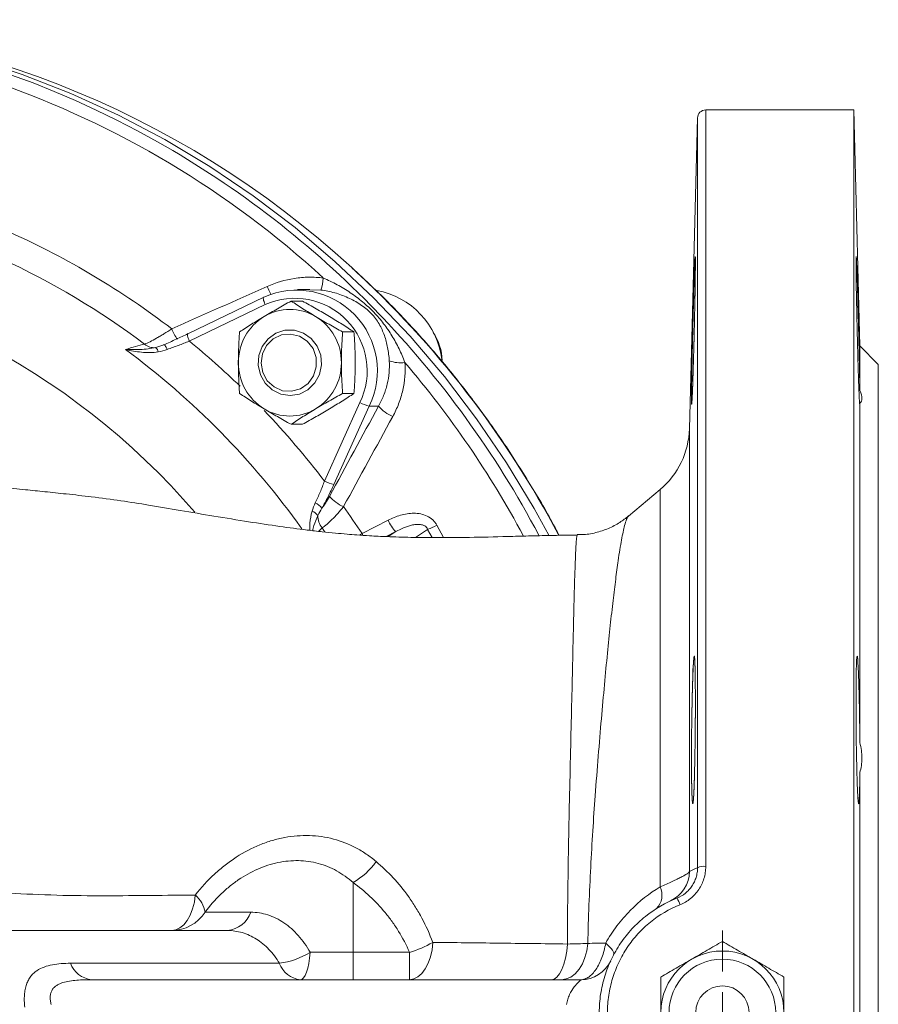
# Model space of a CAD drawing. Header units: millimetres. Extents: x -2 to 362, y 64 to 306.
# Tile 15 of 15: x 258 to 362, y 186 to 306. Entities that reach past the tile are written whole.
import ezdxf

# ---------------------------------------------------------------- set-up
doc = ezdxf.new("R2010")
doc.units = ezdxf.units.MM

# ---------------------------------------------------------------- blocks, each defined once
blk = doc.blocks.new('SW_CENTERMARKSYMBOL_0')
at = {"color": 0, "linetype": 'Continuous', "lineweight": 0}
for p, q in [((0, 5), (0, 10)), ((0, 0), (0, 2.5)), ((-5, 0), (-10, 0)), ((0, 0), (-2.5, 0)), ((0, 0), (0, -2.5)), ((0, 0), (2.5, 0)), ((5, 0), (10, 0)), ((0, -5), (0, -10))]:
    blk.add_line(p, q, dxfattribs=at)

msp = doc.modelspace()

# ---------------------------------------------------------------- linework, layer by layer
at = {"color": 7, "linetype": 'Continuous', "lineweight": 15}
for p, q in [((359.45, 294.93), (341.42, 294.93)), ((360.2, 266.18), (359.45, 294.93)), ((359.45, 74.93), (359.45, 294.93)), ((340.42, 293.96), (339.43, 256.07)), ((293.18, 273.07), (291.66, 273.06)), ((294.53, 272.98), (293.18, 273.01)), ((287.56, 272.12), (278.32, 267.66)), ((287.74, 271.22), (278.5, 266.76)), ((287.56, 272.12), (287.59, 272.13)), ((292.28, 271.64), (290.9, 271.64)), ((298.56, 267.88), (297.18, 267.88)), ((362.45, 263.93), (360.2, 266.18)), ((360.2, 260.74), (360.2, 266.18)), ((362.45, 105.93), (362.45, 263.93)), ((294.97, 249.7), (299.28, 259.27)), ((298.56, 260.38), (297.18, 260.38)), ((360.2, 217.85), (360.2, 259.21)), ((300.42, 258.84), (296.11, 249.28)), ((300.42, 258.84), (301.56, 258.84)), ((292.28, 256.62), (290.9, 256.62)), ((335.86, 248.67), (332.01, 245.44)), ((299.54, 243.3), (302.71, 244.94)), ((325.75, 243.06), (325.76, 243.11)), ((360.2, 155.69), (360.2, 214.18)), ((298.45, 200.77), (298.45, 192.27)), ((280.42, 197.16), (285.98, 197.16)), ((283.15, 194.93), (220.61, 194.93)), ((293.23, 192.27), (298.45, 192.27)), ((298.45, 192.27), (298.45, 188.93)), ((298.45, 192.27), (305.32, 192.27)), ((305.32, 192.27), (305.32, 188.93)), ((264.01, 190.93), (289.47, 190.93)), ((266.58, 188.93), (326.21, 188.93))]:
    msp.add_line(p, q, dxfattribs=at)
at = {"color": 8, "linetype": 'Continuous', "lineweight": 15}
for p, q in [((341.42, 294.93), (341.42, 202.73)), ((340.42, 202.57), (340.42, 293.96)), ((339.43, 256.07), (339.43, 202.13)), ((335.86, 200.25), (335.86, 248.67)), ((307.54, 243.82), (306.05, 242.84)), ((308.1, 242.82), (307.54, 243.82)), ((308.66, 244.32), (309.48, 242.81)), ((299.22, 243.12), (299.54, 243.3)), ((299.66, 243.09), (299.54, 243.3)), ((303.66, 243.54), (302.49, 242.94)), ((302.73, 242.93), (303.66, 243.54))]:
    msp.add_line(p, q, dxfattribs=at)
at = {"color": 7, "linetype": 'Continuous', "lineweight": 15, "flags": 128}
for points in [[(322.3, 243.11), (320.51, 246.38), (317.14, 251.93), (313.5, 257.29), (309.58, 262.43), (305.39, 267.35), (300.96, 272.02), (296.28, 276.44), (291.39, 280.6), (286.28, 284.47), (280.98, 288.05), (275.5, 291.32), (269.85, 294.29), (264.06, 296.93), (258.14, 299.25), (252.1, 301.23), (245.97, 302.87), (239.77, 304.16), (233.5, 305.1), (227.2, 305.69), (220.87, 305.93), (214.55, 305.81), (208.23, 305.34), (204.59, 304.9)], [(287.75, 261.62), (287.16, 262.64), (286.9, 263.81), (286.98, 265), (287.39, 266.11), (288.11, 267.04), (289.05, 267.72), (290.15, 268.08), (291.3, 268.09), (292.41, 267.74), (293.36, 267.08), (294.09, 266.15), (294.51, 265.04), (294.61, 263.86), (294.36, 262.69), (293.79, 261.66), (292.95, 260.84), (291.91, 260.31), (290.78, 260.13), (289.64, 260.3), (288.6, 260.81), (287.75, 261.62)], [(287.99, 261.93), (288.82, 261.17), (289.85, 260.72), (290.96, 260.65), (292.04, 260.95), (292.96, 261.6), (293.62, 262.52), (293.97, 263.62), (293.95, 264.77), (293.57, 265.85), (292.87, 266.75), (291.92, 267.36), (290.84, 267.62), (289.73, 267.51), (288.72, 267.02), (287.92, 266.23), (287.41, 265.21), (287.24, 264.07), (287.45, 262.93), (287.99, 261.93)], [(275.81, 265.74), (275.74, 265.88), (275.67, 266.01), (275.61, 266.12), (275.55, 266.21), (275.5, 266.28), (275.45, 266.32), (275.42, 266.33), (275.4, 266.32)], [(276.32, 194.93), (276.85, 195.01), (277.35, 195.25), (277.83, 195.64), (278.25, 196.16), (278.61, 196.8), (278.9, 197.55), (279.11, 198.37), (279.23, 199.24)], [(308.16, 193.48), (308.07, 192.57), (307.88, 191.71), (307.6, 190.93), (307.25, 190.24), (306.83, 189.68), (306.35, 189.27), (305.85, 189.02), (305.32, 188.93)], [(322.59, 188.93), (322.95, 189.01), (323.29, 189.25), (323.61, 189.64), (323.9, 190.17), (324.15, 190.82), (324.35, 191.57), (324.49, 192.4), (324.56, 193.28)], [(323.83, 188.93), (324.42, 189.02), (324.98, 189.26), (325.51, 189.66), (325.98, 190.2), (326.39, 190.86), (326.7, 191.63), (326.92, 192.47), (327.04, 193.36)], [(329.23, 193.38), (329.49, 193.15), (329.71, 192.93), (329.9, 192.73), (330.05, 192.54), (330.15, 192.36), (330.21, 192.2), (330.22, 192.07), (330.19, 191.95)], [(293.23, 192.27), (293.15, 191.56), (293.05, 190.92), (292.92, 190.34), (292.77, 189.85), (292.6, 189.46), (292.42, 189.17), (292.24, 188.99), (292.04, 188.93)]]:
    msp.add_lwpolyline(points, dxfattribs=at)
at = {"color": 8, "linetype": 'Continuous', "lineweight": 15, "flags": 128}
for points in [[(287.74, 271.22), (287.66, 271.4), (287.6, 271.57), (287.55, 271.73), (287.52, 271.86), (287.51, 271.98), (287.52, 272.06), (287.55, 272.11), (287.56, 272.12)], [(278.5, 266.76), (278.42, 266.94), (278.36, 267.11), (278.31, 267.26), (278.28, 267.4), (278.27, 267.51), (278.28, 267.6), (278.3, 267.65), (278.32, 267.66)], [(295.03, 243.5), (294.9, 243.69), (294.68, 244)]]:
    msp.add_lwpolyline(points, dxfattribs=at)
at = {"color": 7, "linetype": 'Continuous', "lineweight": 15}
for radius in [7.5, 6.5, 3.25]:
    msp.add_circle((343.45, 184.93), radius, dxfattribs=at)
for centre, radius, start, end in [((218.78, 192.54), 113.24, 60.4446, 105.5025), ((220.74, 191.35), 114.59, 47.4145, 89.8669), ((217.3, 190.06), 114.6, 47.4302, 70.8348), ((341.42, 293.93), 1, 90, 178.5), ((215.91, 189.42), 99.34, 52.5233, 65.7418), ((215.13, 189.29), 96.43, 53.0858, 65.1792), ((288.41, 274.98), 6.43, 341.8953, 355.2939), ((291.58, 263.14), 9.83, 334.0765, 113.9376), ((299.51, 263.28), 9.84, 7.1975, 79.2745), ((291.33, 263.14), 8.84, 334.0181, 113.996), ((290.75, 264.53), 6.1, 59.0158, 120.9842), ((291.02, 264.17), 6.54, 121.3454, 180.3597), ((290.49, 264.17), 6.54, 359.6403, 58.6546), ((302.67, 264.14), 6.65, 2.1059, 33.5451), ((274.14, 267.53), 1.57, 226.2482, 279.2374), ((273.91, 265.33), 0.806, 7.5842, 53.3149), ((291.02, 264.09), 6.54, 179.6403, 238.6546), ((290.49, 264.09), 6.54, 301.3454, 0.3597), ((304.2, 268.02), 3.9, 249.8924, 278.3633), ((301.42, 263.26), 4.53, 241.8778, 257.2488), ((290.75, 263.73), 6.1, 239.0158, 300.9842), ((305.13, 261.86), 4.67, 220.1724, 246.7514), ((329.43, 256.33), 10, 310, 358.5), ((297.11, 253.69), 4.53, 241.8778, 257.2488), ((299.19, 250.96), 4.77, 220.8999, 246.5459), ((293.01, 244.71), 1.4, 35.023, 71.9966), ((293.12, 245.37), 1.84, 33.6837, 66.5851), ((212.91, 186.28), 103.72, 33.3509, 35.5535), ((296.31, 245.41), 2.15, 177.2396, 220.7702), ((306.96, 246.8), 4.64, 203.7064, 224.6563), ((304.2, 252.76), 9.54, 290.4983, 297.8559), ((294.41, 207.99), 8.27, 299.1959, 325.7908), ((335.43, 202.16), 4, 294.9605, 359.6612), ((341.19, 200.97), 1.78, 82.3965, 115.5144), ((277.09, 196.63), 3.37, 8.8958, 50.5396), ((333.75, 199.24), 2.34, 315.7402, 25.6694), ((333.71, 196.47), 4.85, 19.22, 29.7573), ((276.31, 199.84), 4.91, 270.1358, 326.8149), ((282.84, 198.25), 3.33, 275.3898, 340.8415), ((301.09, 206.1), 14.47, 287.0045, 299.267), ((288.21, 200.44), 9.59, 277.5444, 301.5335), ((266.9, 191.99), 3.07, 200.0686, 264.1755), ((292.35, 191.99), 3.07, 200.0686, 264.1755), ((326.21, 192.93), 4, 270, 335.0989)]:
    msp.add_arc(centre, radius, start, end, dxfattribs=at)
at = {"color": 8, "linetype": 'Continuous', "lineweight": 15}
for centre, radius, start, end in [((217.03, 189.11), 117.09, 43.9619, 60.5276), ((212.92, 189.15), 87.23, 40.5896, 85.9446), ((217.13, 186.93), 120.29, 27.8582, 47.5732), ((300.99, 279.36), 14.3, 204.5619, 208.7039), ((214.45, 186.61), 120.68, 27.9069, 43.9637), ((280.43, 269.69), 4.32, 199.361, 218.8903), ((213.93, 187.97), 101.87, 46.006, 50.6647), ((212.81, 187.3), 97.5, 35.4849, 53.5699), ((213.78, 186.45), 119.65, 28.2372, 40.5013), ((212.91, 186.97), 103.29, 37.3927, 43.6757)]:
    msp.add_arc(centre, radius, start, end, dxfattribs=at)
at = {"color": 7, "linetype": 'Continuous', "lineweight": 15}
for points, knots in [([(340.01, 274.02), (340.04, 274.86), (340.05, 275.23), (340.07, 275.72), (340.07, 275.88), (340.09, 276.15), (340.09, 276.28), (340.11, 276.62), (340.11, 276.79), (340.13, 277.02), (340.14, 277.08), (340.15, 277.08), (340.15, 277.03), (340.16, 276.85), (340.16, 276.78), (340.16, 276.61), (340.16, 276.41), (340.16, 276.16), (340.16, 275.89), (340.16, 275.73), (340.15, 275.24), (340.15, 274.87), (340.14, 274.25), (340.14, 274.03), (340.13, 273.57), (340.13, 273.33), (340.12, 272.6), (340.11, 272.08), (340.09, 271.27), (340.09, 270.99), (340.07, 270.42), (340.07, 270.13), (340.05, 269.27), (340.04, 268.69), (340.01, 267.5), (340, 266.91), (339.97, 266.05), (339.97, 265.77), (339.95, 265.2), (339.94, 264.92), (339.92, 264.1), (339.9, 263.58), (339.87, 262.61), (339.86, 262.14), (339.83, 261.31), (339.82, 260.94), (339.79, 260.44), (339.79, 260.29), (339.78, 260.01), (339.76, 259.76), (339.75, 259.56), (339.74, 259.39), (339.74, 259.32), (339.72, 259.14), (339.71, 259.08), (339.7, 259.08), (339.7, 259.1), (339.7, 259.15), (339.69, 259.2), (339.69, 259.37), (339.69, 259.54), (339.69, 259.87), (339.69, 260), (339.69, 260.28), (339.69, 260.43), (339.7, 260.92), (339.7, 261.29), (339.71, 262.13), (339.72, 262.58), (339.74, 263.31), (339.74, 263.57), (339.75, 264.08), (339.76, 264.35), (339.77, 265.17), (339.79, 265.73), (339.81, 266.89), (339.83, 267.48), (339.86, 268.66), (339.87, 269.24), (339.9, 270.11), (339.9, 270.4), (339.92, 270.96), (339.93, 271.24), (339.95, 272.05), (339.97, 272.57), (340, 273.56), (340.01, 274.02), (340.04, 274.86)], [-0.03125, -0.03125, 0, 0, 0.03125, 0.03125, 0.046875, 0.046875, 0.0625, 0.0625, 0.09375, 0.09375, 0.125, 0.125, 0.15625, 0.15625, 0.171875, 0.171875, 0.1875, 0.203125, 0.203125, 0.21875, 0.21875, 0.25, 0.25, 0.265625, 0.265625, 0.28125, 0.28125, 0.3125, 0.3125, 0.328125, 0.328125, 0.34375, 0.34375, 0.375, 0.375, 0.40625, 0.40625, 0.421875, 0.421875, 0.4375, 0.4375, 0.46875, 0.46875, 0.5, 0.5, 0.53125, 0.53125, 0.546875, 0.546875, 0.5625, 0.578125, 0.578125, 0.59375, 0.59375, 0.625, 0.625, 0.640625, 0.640625, 0.65625, 0.65625, 0.6875, 0.6875, 0.703125, 0.703125, 0.71875, 0.71875, 0.75, 0.75, 0.78125, 0.78125, 0.796875, 0.796875, 0.8125, 0.8125, 0.84375, 0.84375, 0.875, 0.875, 0.90625, 0.90625, 0.921875, 0.921875, 0.9375, 0.9375, 0.96875, 0.96875, 1, 1, 1.03125, 1.03125]), ([(360.2, 259.21), (360.2, 259.12), (360.19, 259.08), (360.18, 259.09), (360.18, 259.1), (360.17, 259.16), (360.17, 259.2), (360.15, 259.36), (360.14, 259.51), (360.13, 259.82), (360.12, 259.93), (360.11, 260.18), (360.11, 260.31), (360.09, 260.75), (360.07, 261.08), (360.05, 261.82), (360.03, 262.23), (360, 263.1), (359.99, 263.56), (359.97, 264.3), (359.96, 264.55), (359.95, 265.06), (359.94, 265.32), (359.92, 266.11), (359.91, 266.64), (359.89, 267.46), (359.88, 267.74), (359.87, 268.29), (359.86, 268.56), (359.84, 269.37), (359.83, 269.91), (359.81, 270.98), (359.8, 271.49), (359.78, 272.47), (359.77, 272.94), (359.76, 273.83), (359.75, 274.24), (359.75, 274.81), (359.75, 274.98), (359.74, 275.32), (359.74, 275.48), (359.74, 275.93), (359.74, 276.19), (359.74, 276.5), (359.74, 276.59), (359.74, 276.76), (359.74, 276.83), (359.74, 277), (359.74, 277.06), (359.75, 277.09), (359.76, 277.06), (359.77, 276.89), (359.78, 276.76), (359.79, 276.49), (359.8, 276.39), (359.81, 276.16), (359.81, 276.03), (359.83, 275.63), (359.84, 275.31), (359.86, 274.78), (359.87, 274.59), (359.88, 274.2), (359.89, 274), (359.91, 273.37), (359.92, 272.92), (359.95, 271.95), (359.96, 271.45), (359.98, 270.68), (359.99, 270.41), (360, 269.88), (360.01, 269.61), (360.03, 268.79), (360.05, 268.25), (360.07, 267.43), (360.07, 267.16), (360.09, 266.62), (360.09, 266.34), (360.11, 265.54), (360.12, 265.02), (360.14, 264.02), (360.15, 263.53), (360.17, 262.62), (360.18, 262.2), (360.19, 261.42), (360.2, 261.05), (360.2, 260.74)], [0, 0, 0, 0, 0.03125, 0.03125, 0.046875, 0.046875, 0.0625, 0.0625, 0.09375, 0.09375, 0.109375, 0.109375, 0.125, 0.125, 0.15625, 0.15625, 0.1875, 0.1875, 0.21875, 0.21875, 0.234375, 0.234375, 0.25, 0.25, 0.28125, 0.28125, 0.296875, 0.296875, 0.3125, 0.3125, 0.34375, 0.34375, 0.375, 0.375, 0.40625, 0.40625, 0.4375, 0.4375, 0.453125, 0.453125, 0.46875, 0.46875, 0.5, 0.5, 0.515625, 0.515625, 0.53125, 0.53125, 0.5625, 0.5625, 0.59375, 0.59375, 0.625, 0.625, 0.640625, 0.640625, 0.65625, 0.65625, 0.6875, 0.6875, 0.703125, 0.703125, 0.71875, 0.71875, 0.75, 0.75, 0.78125, 0.78125, 0.796875, 0.796875, 0.8125, 0.8125, 0.84375, 0.84375, 0.859375, 0.859375, 0.875, 0.875, 0.90625, 0.90625, 0.9375, 0.9375, 0.96875, 0.96875, 1, 1, 1, 1]), ([(323.54, 243.09), (323.44, 243.29), (322.43, 245.32), (320.23, 249.03), (316.96, 254.21), (313.41, 259.18), (309.63, 263.98), (305.6, 268.55), (301.84, 272.46), (299.34, 274.74), (298.33, 275.66)], [0, 0, 0, 0, 0.016024, 0.163472, 0.310916, 0.458355, 0.605788, 0.753216, 0.900638, 1, 1, 1, 1]), ([(287.98, 273.41), (289.05, 273.89), (290.16, 274.22), (291.89, 274.49), (292.48, 274.54), (293.65, 274.56), (294.24, 274.53), (294.82, 274.45)], [0, 0, 0, 0, 0.5, 0.5, 0.75, 0.75, 1, 1, 1, 1]), ([(294.82, 274.45), (295.4, 274.21), (295.96, 273.94), (297.06, 273.34), (297.59, 273.01), (298.63, 272.31), (299.13, 271.94), (299.86, 271.34), (300.09, 271.13), (300.55, 270.71), (300.78, 270.49), (301.42, 269.83), (301.81, 269.36), (302.54, 268.41), (302.88, 267.92), (303.5, 266.9), (303.79, 266.38), (304.31, 265.29), (304.55, 264.74), (304.77, 264.16)], [0, 0, 0, 0, 0.125, 0.125, 0.25, 0.25, 0.375, 0.375, 0.4375, 0.4375, 0.5, 0.5, 0.625, 0.625, 0.75, 0.75, 0.875, 0.875, 1, 1, 1, 1]), ([(302.86, 264.35), (302.83, 264.91), (302.76, 265.45), (302.61, 266.23), (302.55, 266.48), (302.42, 266.98), (302.35, 267.22), (302.09, 267.94), (301.89, 268.4), (301.5, 269.07), (301.35, 269.3), (301.03, 269.73), (300.85, 269.94), (300.45, 270.35), (300.23, 270.55), (299.78, 270.92), (299.55, 271.08), (298.84, 271.55), (298.34, 271.82), (297.29, 272.29), (296.76, 272.49), (295.66, 272.8), (295.1, 272.91), (294.53, 272.98)], [0, 0, 0, 0, 0.125, 0.125, 0.1875, 0.1875, 0.25, 0.25, 0.375, 0.375, 0.4375, 0.4375, 0.5, 0.5, 0.5625, 0.5625, 0.625, 0.625, 0.75, 0.75, 0.875, 0.875, 1, 1, 1, 1]), ([(290.9, 271.64), (290.34, 271.33), (289.79, 271.02), (288.69, 270.39), (288.15, 270.08), (287.61, 269.76)], [0, 0, 0, 0, 0.5, 0.5, 1, 1, 1, 1]), ([(293.89, 269.76), (293.62, 269.92), (293.36, 270.08), (292.84, 270.39), (292.59, 270.55), (291.85, 271.02), (291.37, 271.33), (290.9, 271.64)], [0, 0, 0, 0, 0.25, 0.25, 0.5, 0.5, 1, 1, 1, 1]), ([(292.28, 271.64), (292.84, 271.33), (293.4, 271.02), (294.5, 270.39), (295.04, 270.08), (295.57, 269.76)], [0, 0, 0, 0, 0.5, 0.5, 1, 1, 1, 1]), ([(287.61, 269.76), (287.35, 269.6), (287.08, 269.44), (286.57, 269.12), (286.31, 268.97), (285.57, 268.5), (285.09, 268.19), (284.62, 267.88)], [0, 0, 0, 0, 0.25, 0.25, 0.5, 0.5, 1, 1, 1, 1]), ([(297.18, 267.88), (296.62, 268.19), (296.07, 268.5), (294.97, 269.12), (294.43, 269.44), (293.89, 269.76)], [0, 0, 0, 0, 0.5, 0.5, 1, 1, 1, 1]), ([(295.57, 269.76), (295.84, 269.6), (296.1, 269.44), (296.62, 269.12), (296.87, 268.97), (297.62, 268.5), (298.1, 268.19), (298.56, 267.88)], [0, 0, 0, 0, 0.25, 0.25, 0.5, 0.5, 1, 1, 1, 1]), ([(273.05, 266.4), (273.25, 266.47), (273.47, 266.57), (273.96, 266.81), (274.23, 266.96), (274.66, 267.2), (274.8, 267.29), (275.1, 267.46), (275.26, 267.56), (275.72, 267.85), (276.04, 268.05), (276.36, 268.26)], [0, 0, 0, 0, 0.25, 0.25, 0.5, 0.5, 0.625, 0.625, 0.75, 0.75, 1, 1, 1, 1]), ([(275.4, 266.32), (275.9, 266.54), (276.4, 266.76), (277.38, 267.21), (277.86, 267.43), (278.35, 267.67)], [0, 0, 0, 0, 0.5, 0.5, 1, 1, 1, 1]), ([(284.62, 267.88), (284.58, 267.27), (284.54, 266.65), (284.49, 265.39), (284.47, 264.76), (284.47, 264.13)], [0, 0, 0, 0, 0.5, 0.5, 1, 1, 1, 1]), ([(297.18, 267.88), (297.13, 267.27), (297.1, 266.65), (297.04, 265.39), (297.03, 264.76), (297.03, 264.13)], [0, 0, 0, 0, 0.5, 0.5, 1, 1, 1, 1]), ([(298.56, 267.88), (298.61, 267.27), (298.65, 266.65), (298.7, 265.39), (298.71, 264.76), (298.71, 264.13)], [0, 0, 0, 0, 0.5, 0.5, 1, 1, 1, 1]), ([(278.5, 266.76), (278.06, 266.58), (277.62, 266.41), (276.72, 266.07), (276.27, 265.9), (275.81, 265.74)], [0, 0, 0, 0, 0.5, 0.5, 1, 1, 1, 1]), ([(274.39, 265.98), (274.08, 265.91), (273.78, 265.86), (273.16, 265.78), (272.85, 265.76), (271.93, 265.71), (271.32, 265.72), (270.71, 265.74)], [0, 0, 0, 0, 0.25, 0.25, 0.5, 0.5, 1, 1, 1, 1]), ([(274.71, 265.44), (274.37, 265.39), (274.03, 265.37), (273.36, 265.36), (273.02, 265.38), (272.01, 265.47), (271.35, 265.59), (270.71, 265.74)], [0, 0, 0, 0, 0.25, 0.25, 0.5, 0.5, 1, 1, 1, 1]), ([(284.47, 264.13), (284.47, 263.49), (284.49, 262.85), (284.54, 261.6), (284.58, 260.98), (284.62, 260.38)], [0, 0, 0, 0, 0.5, 0.5, 1, 1, 1, 1]), ([(297.03, 264.13), (297.03, 263.49), (297.04, 262.85), (297.1, 261.6), (297.14, 260.98), (297.18, 260.38)], [0, 0, 0, 0, 0.5, 0.5, 1, 1, 1, 1]), ([(298.71, 264.13), (298.71, 263.49), (298.7, 262.85), (298.65, 261.6), (298.61, 260.98), (298.56, 260.38)], [0, 0, 0, 0, 0.5, 0.5, 1, 1, 1, 1]), ([(301.56, 258.84), (301.79, 259.27), (302, 259.7), (302.35, 260.59), (302.5, 261.05), (302.83, 262.45), (302.92, 263.39), (302.86, 264.35)], [0, 0, 0, 0, 0.25, 0.25, 0.5, 0.5, 1, 1, 1, 1]), ([(304.77, 264.16), (304.85, 263.01), (304.75, 261.88), (304.38, 260.22), (304.21, 259.66), (303.8, 258.59), (303.56, 258.07), (303.28, 257.56)], [0, 0, 0, 0, 0.5, 0.5, 0.75, 0.75, 1, 1, 1, 1]), ([(360.2, 260.74), (360.36, 260.35), (360.45, 260.03), (360.45, 259.64), (360.43, 259.53), (360.34, 259.34), (360.28, 259.27), (360.2, 259.21)], [0, 0, 0, 0, 0.5, 0.5, 0.75, 0.75, 1, 1, 1, 1]), ([(284.62, 260.38), (285.09, 260.07), (285.57, 259.76), (286.56, 259.14), (287.08, 258.82), (287.61, 258.5)], [0, 0, 0, 0, 0.5, 0.5, 1, 1, 1, 1]), ([(293.89, 258.5), (294.16, 258.66), (294.43, 258.82), (294.97, 259.14), (295.24, 259.29), (296.07, 259.76), (296.62, 260.07), (297.18, 260.38)], [0, 0, 0, 0, 0.25, 0.25, 0.5, 0.5, 1, 1, 1, 1]), ([(298.56, 260.38), (298.09, 260.07), (297.62, 259.76), (296.62, 259.14), (296.11, 258.82), (295.57, 258.5)], [0, 0, 0, 0, 0.5, 0.5, 1, 1, 1, 1]), ([(287.61, 258.5), (287.88, 258.34), (288.15, 258.18), (288.69, 257.86), (288.97, 257.71), (289.79, 257.24), (290.34, 256.93), (290.9, 256.62)], [0, 0, 0, 0, 0.25, 0.25, 0.5, 0.5, 1, 1, 1, 1]), ([(290.9, 256.62), (291.37, 256.93), (291.85, 257.24), (292.84, 257.87), (293.36, 258.18), (293.89, 258.5)], [0, 0, 0, 0, 0.5, 0.5, 1, 1, 1, 1]), ([(295.57, 258.5), (295.31, 258.34), (295.04, 258.18), (294.49, 257.86), (294.22, 257.71), (293.4, 257.24), (292.84, 256.93), (292.28, 256.62)], [0, 0, 0, 0, 0.25, 0.25, 0.5, 0.5, 1, 1, 1, 1]), ([(325.75, 243.13), (324.91, 243.12), (323.15, 243.09), (320.52, 243.03), (317.12, 242.94), (313.25, 242.84), (309.16, 242.8), (305.67, 242.83), (302.84, 242.91), (300.67, 243.02), (299.05, 243.13), (297.61, 243.24), (296.22, 243.37), (294.6, 243.53), (292.33, 243.8), (289.35, 244.19), (285.6, 244.76), (281.6, 245.41), (277.56, 246.1), (273.79, 246.74), (270.19, 247.31), (266.8, 247.77), (263.66, 248.12), (260.94, 248.4), (258.38, 248.66), (255.42, 248.99), (251.8, 249.42), (247.58, 249.93), (242.94, 250.43), (237.84, 250.87), (232.48, 251.16), (228.8, 251.22), (226.97, 251.25)], [0, 0, 0, 0, 0.023197, 0.048432, 0.072283, 0.11761, 0.159764, 0.197174, 0.228451, 0.251282, 0.267544, 0.279888, 0.294977, 0.31315, 0.334387, 0.373672, 0.419351, 0.469756, 0.51742, 0.559931, 0.594655, 0.629961, 0.658635, 0.683287, 0.705779, 0.732819, 0.76767, 0.807408, 0.851217, 0.89773, 0.949379, 1, 1, 1, 1]), ([(293.85, 247.06), (294.05, 247.48), (294.25, 247.91), (294.62, 248.8), (294.8, 249.25), (294.97, 249.7)], [0, 0, 0, 0, 0.5, 0.5, 1, 1, 1, 1]), ([(296.11, 249.28), (295.88, 248.78), (295.65, 248.29), (295.17, 247.33), (294.91, 246.85), (294.65, 246.39)], [0, 0, 0, 0, 0.5, 0.5, 1, 1, 1, 1]), ([(294.65, 246.39), (294.73, 246.48), (294.8, 246.59), (294.96, 246.81), (295.04, 246.92), (295.27, 247.29), (295.43, 247.56), (295.58, 247.84)], [0, 0, 0, 0, 0.25, 0.25, 0.5, 0.5, 1, 1, 1, 1]), ([(297.29, 246.59), (297.05, 246.29), (296.81, 246.01), (296.34, 245.48), (296.1, 245.23), (295.66, 244.78), (295.44, 244.59), (295.14, 244.33), (295.04, 244.25), (294.85, 244.12), (294.77, 244.05), (294.68, 244)], [0, 0, 0, 0, 0.25, 0.25, 0.5, 0.5, 0.75, 0.75, 0.875, 0.875, 1, 1, 1, 1]), ([(302.71, 244.94), (303.2, 245.19), (303.71, 245.39), (304.49, 245.61), (304.76, 245.67), (305.31, 245.76), (305.59, 245.78), (306.14, 245.78), (306.42, 245.75), (306.96, 245.64), (307.22, 245.56), (307.72, 245.32), (307.96, 245.16), (308.26, 244.88), (308.35, 244.78), (308.52, 244.56), (308.6, 244.44), (308.66, 244.32)], [0, 0, 0, 0, 0.25, 0.25, 0.375, 0.375, 0.5, 0.5, 0.625, 0.625, 0.75, 0.75, 0.875, 0.875, 0.9375, 0.9375, 1, 1, 1, 1]), ([(332.01, 245.45), (331.67, 245.18), (330.93, 244.6), (329.57, 243.89), (328.02, 243.39), (326.72, 243.14), (325.96, 243.18), (325.76, 243.19)], [0, 0, 0, 0, 0.200337, 0.433645, 0.671915, 0.912748, 1, 1, 1, 1]), ([(307.54, 243.82), (307.51, 243.91), (307.46, 243.99), (307.34, 244.13), (307.26, 244.19), (307.1, 244.29), (307.01, 244.33), (306.83, 244.38), (306.74, 244.4), (306.47, 244.43), (306.29, 244.43), (305.93, 244.4), (305.75, 244.37), (305.24, 244.25), (304.91, 244.13), (304.27, 243.86), (303.96, 243.71), (303.66, 243.54)], [0, 0, 0, 0, 0.0625, 0.0625, 0.125, 0.125, 0.1875, 0.1875, 0.25, 0.25, 0.375, 0.375, 0.5, 0.5, 0.75, 0.75, 1, 1, 1, 1]), ([(339.83, 225.32), (339.86, 226.16), (339.87, 226.53), (339.9, 227.02), (339.9, 227.17), (339.92, 227.45), (339.93, 227.58), (339.95, 227.92), (339.97, 228.09), (340, 228.32), (340.01, 228.38), (340.04, 228.38), (340.05, 228.32), (340.07, 228.15), (340.07, 228.07), (340.09, 227.9), (340.1, 227.71), (340.11, 227.46), (340.11, 227.18), (340.12, 227.03), (340.13, 226.53), (340.14, 226.16), (340.15, 225.54), (340.15, 225.32), (340.15, 224.86), (340.15, 224.62), (340.16, 223.89), (340.16, 223.37), (340.16, 222.56), (340.16, 222.28), (340.16, 221.71), (340.16, 221.42), (340.15, 220.56), (340.15, 219.98), (340.14, 218.79), (340.13, 218.2), (340.12, 217.34), (340.11, 217.06), (340.11, 216.49), (340.1, 216.21), (340.09, 215.39), (340.07, 214.87), (340.05, 213.9), (340.04, 213.43), (340.01, 212.6), (340, 212.23), (339.97, 211.73), (339.97, 211.58), (339.95, 211.3), (339.94, 211.05), (339.92, 210.85), (339.9, 210.68), (339.9, 210.61), (339.87, 210.43), (339.86, 210.38), (339.84, 210.37), (339.83, 210.39), (339.82, 210.45), (339.81, 210.49), (339.79, 210.66), (339.78, 210.83), (339.76, 211.17), (339.75, 211.29), (339.74, 211.57), (339.74, 211.72), (339.72, 212.21), (339.71, 212.58), (339.7, 213.42), (339.7, 213.88), (339.69, 214.61), (339.69, 214.86), (339.69, 215.38), (339.69, 215.65), (339.69, 216.47), (339.69, 217.03), (339.7, 218.18), (339.7, 218.78), (339.71, 219.95), (339.72, 220.54), (339.74, 221.41), (339.74, 221.7), (339.75, 222.26), (339.76, 222.54), (339.77, 223.35), (339.79, 223.87), (339.81, 224.86), (339.83, 225.32), (339.86, 226.16)], [-0.03125, -0.03125, 0, 0, 0.03125, 0.03125, 0.046875, 0.046875, 0.0625, 0.0625, 0.09375, 0.09375, 0.125, 0.125, 0.15625, 0.15625, 0.171875, 0.171875, 0.1875, 0.203125, 0.203125, 0.21875, 0.21875, 0.25, 0.25, 0.265625, 0.265625, 0.28125, 0.28125, 0.3125, 0.3125, 0.328125, 0.328125, 0.34375, 0.34375, 0.375, 0.375, 0.40625, 0.40625, 0.421875, 0.421875, 0.4375, 0.4375, 0.46875, 0.46875, 0.5, 0.5, 0.53125, 0.53125, 0.546875, 0.546875, 0.5625, 0.578125, 0.578125, 0.59375, 0.59375, 0.625, 0.625, 0.640625, 0.640625, 0.65625, 0.65625, 0.6875, 0.6875, 0.703125, 0.703125, 0.71875, 0.71875, 0.75, 0.75, 0.78125, 0.78125, 0.796875, 0.796875, 0.8125, 0.8125, 0.84375, 0.84375, 0.875, 0.875, 0.90625, 0.90625, 0.921875, 0.921875, 0.9375, 0.9375, 0.96875, 0.96875, 1, 1, 1.03125, 1.03125]), ([(360.2, 214.18), (360.2, 213.73), (360.19, 213.31), (360.18, 212.74), (360.18, 212.56), (360.17, 212.22), (360.17, 212.05), (360.15, 211.59), (360.14, 211.33), (360.13, 211.01), (360.12, 210.91), (360.11, 210.74), (360.11, 210.66), (360.09, 210.48), (360.07, 210.41), (360.05, 210.36), (360.03, 210.39), (360, 210.54), (359.99, 210.66), (359.97, 210.92), (359.96, 211.02), (359.95, 211.24), (359.94, 211.36), (359.92, 211.76), (359.91, 212.06), (359.89, 212.58), (359.88, 212.77), (359.87, 213.15), (359.86, 213.36), (359.84, 213.98), (359.83, 214.43), (359.81, 215.38), (359.8, 215.88), (359.78, 216.91), (359.77, 217.44), (359.76, 218.53), (359.75, 219.08), (359.75, 219.89), (359.75, 220.17), (359.74, 220.71), (359.74, 220.98), (359.74, 221.79), (359.74, 222.31), (359.74, 223.07), (359.74, 223.31), (359.74, 223.8), (359.74, 224.04), (359.74, 224.73), (359.74, 225.16), (359.75, 225.95), (359.76, 226.32), (359.77, 226.96), (359.78, 227.24), (359.79, 227.6), (359.8, 227.71), (359.81, 227.9), (359.81, 227.99), (359.83, 228.2), (359.84, 228.3), (359.86, 228.37), (359.87, 228.38), (359.88, 228.37), (359.89, 228.36), (359.91, 228.28), (359.92, 228.18), (359.95, 227.87), (359.96, 227.67), (359.98, 227.31), (359.99, 227.17), (360, 226.89), (360.01, 226.73), (360.03, 226.23), (360.05, 225.87), (360.07, 225.26), (360.07, 225.06), (360.09, 224.62), (360.09, 224.39), (360.11, 223.69), (360.12, 223.21), (360.14, 222.19), (360.15, 221.66), (360.17, 220.59), (360.18, 220.05), (360.19, 218.95), (360.2, 218.4), (360.2, 217.85)], [0, 0, 0, 0, 0.03125, 0.03125, 0.046875, 0.046875, 0.0625, 0.0625, 0.09375, 0.09375, 0.109375, 0.109375, 0.125, 0.125, 0.15625, 0.15625, 0.1875, 0.1875, 0.21875, 0.21875, 0.234375, 0.234375, 0.25, 0.25, 0.28125, 0.28125, 0.296875, 0.296875, 0.3125, 0.3125, 0.34375, 0.34375, 0.375, 0.375, 0.40625, 0.40625, 0.4375, 0.4375, 0.453125, 0.453125, 0.46875, 0.46875, 0.5, 0.5, 0.515625, 0.515625, 0.53125, 0.53125, 0.5625, 0.5625, 0.59375, 0.59375, 0.625, 0.625, 0.640625, 0.640625, 0.65625, 0.65625, 0.6875, 0.6875, 0.703125, 0.703125, 0.71875, 0.71875, 0.75, 0.75, 0.78125, 0.78125, 0.796875, 0.796875, 0.8125, 0.8125, 0.84375, 0.84375, 0.859375, 0.859375, 0.875, 0.875, 0.90625, 0.90625, 0.9375, 0.9375, 0.96875, 0.96875, 1, 1, 1, 1]), ([(360.2, 217.85), (360.36, 217.2), (360.45, 216.56), (360.45, 215.62), (360.43, 215.31), (360.34, 214.73), (360.28, 214.45), (360.2, 214.18)], [0, 0, 0, 0, 0.5, 0.5, 0.75, 0.75, 1, 1, 1, 1]), ([(279.23, 199.24), (279.95, 200.17), (280.73, 201.03), (281.98, 202.19), (282.41, 202.55), (283.3, 203.24), (283.76, 203.57), (285.16, 204.47), (286.12, 204.97), (287.6, 205.57), (288.09, 205.75), (289.1, 206.04), (289.61, 206.17), (291.13, 206.45), (292.14, 206.53), (293.63, 206.48), (294.12, 206.44), (295.1, 206.3), (295.59, 206.2), (297.01, 205.83), (297.91, 205.47), (299.21, 204.79), (299.64, 204.53), (300.47, 203.97), (300.87, 203.67), (301.25, 203.34)], [0, 0, 0, 0, 0.125, 0.125, 0.1875, 0.1875, 0.25, 0.25, 0.375, 0.375, 0.4375, 0.4375, 0.5, 0.5, 0.625, 0.625, 0.6875, 0.6875, 0.75, 0.75, 0.875, 0.875, 0.9375, 0.9375, 1, 1, 1, 1]), ([(298.45, 200.77), (298.14, 201.05), (297.81, 201.31), (297.14, 201.79), (296.79, 202.01), (295.73, 202.6), (294.99, 202.9), (293.82, 203.21), (293.41, 203.29), (292.6, 203.41), (292.2, 203.44), (290.97, 203.46), (290.14, 203.38), (288.88, 203.12), (288.46, 203.01), (287.64, 202.74), (287.23, 202.58), (286.02, 202.05), (285.23, 201.62), (284.09, 200.84), (283.71, 200.55), (282.99, 199.96), (282.65, 199.65), (281.63, 198.66), (281, 197.94), (280.42, 197.16)], [0, 0, 0, 0, 0.0625, 0.0625, 0.125, 0.125, 0.25, 0.25, 0.3125, 0.3125, 0.375, 0.375, 0.5, 0.5, 0.5625, 0.5625, 0.625, 0.625, 0.75, 0.75, 0.8125, 0.8125, 0.875, 0.875, 1, 1, 1, 1]), ([(301.25, 203.34), (302.71, 202.11), (304.03, 200.7), (305.5, 198.65), (305.78, 198.23), (306.33, 197.35), (306.59, 196.89), (307.33, 195.49), (307.78, 194.52), (308.16, 193.48)], [0, 0, 0, 0, 0.5, 0.5, 0.625, 0.625, 0.75, 0.75, 1, 1, 1, 1]), ([(335.86, 200.25), (336.4, 200.49), (336.89, 200.71), (337.54, 201.01), (337.74, 201.1), (338.12, 201.28), (338.29, 201.36), (338.59, 201.52), (338.73, 201.59), (338.97, 201.73), (339.07, 201.79), (339.32, 201.97), (339.41, 202.06), (339.43, 202.13)], [0, 0, 0, 0, 0.25, 0.25, 0.375, 0.375, 0.5, 0.5, 0.625, 0.625, 0.75, 0.75, 1, 1, 1, 1]), ([(337.91, 198.88), (338.29, 199.02), (338.63, 199.22), (339.09, 199.6), (339.24, 199.74), (339.51, 200.03), (339.63, 200.18), (339.85, 200.51), (339.95, 200.68), (340.12, 201.04), (340.19, 201.22), (340.31, 201.59), (340.35, 201.79), (340.41, 202.18), (340.42, 202.37), (340.42, 202.57)], [0, 0, 0, 0, 0.25, 0.25, 0.375, 0.375, 0.5, 0.5, 0.625, 0.625, 0.75, 0.75, 0.875, 0.875, 1, 1, 1, 1]), ([(341.42, 202.73), (341.42, 202.48), (341.4, 202.23), (341.33, 201.74), (341.28, 201.5), (341.13, 201.02), (341.04, 200.79), (340.83, 200.35), (340.71, 200.13), (340.43, 199.71), (340.28, 199.52), (339.94, 199.15), (339.76, 198.98), (339.18, 198.51), (338.75, 198.25), (338.28, 198.07)], [0, 0, 0, 0, 0.125, 0.125, 0.25, 0.25, 0.375, 0.375, 0.5, 0.5, 0.625, 0.625, 0.75, 0.75, 1, 1, 1, 1]), ([(305.32, 192.27), (304.94, 193.17), (304.49, 194.02), (303.75, 195.23), (303.48, 195.63), (302.94, 196.39), (302.65, 196.76), (301.19, 198.53), (299.88, 199.73), (298.45, 200.77)], [0, 0, 0, 0, 0.25, 0.25, 0.375, 0.375, 0.5, 0.5, 1, 1, 1, 1]), ([(329.23, 193.38), (329.64, 194.13), (330.1, 194.83), (331.1, 196.16), (331.65, 196.78), (333.34, 198.51), (334.57, 199.46), (335.86, 200.25)], [0, 0, 0, 0, 0.25, 0.25, 0.5, 0.5, 1, 1, 1, 1]), ([(337.91, 170.99), (336.51, 171.55), (335.23, 172.3), (333.77, 173.47), (333.49, 173.71), (332.94, 174.22), (332.68, 174.49), (331.92, 175.31), (331.46, 175.89), (330.62, 177.12), (330.24, 177.78), (329.6, 179.12), (329.33, 179.81), (329, 180.88), (328.91, 181.24), (328.74, 181.97), (328.67, 182.34), (328.5, 183.45), (328.45, 184.19), (328.45, 185.68), (328.5, 186.42), (328.73, 187.91), (328.89, 188.64), (329.33, 190.06), (329.6, 190.75), (330.09, 191.77), (330.26, 192.1), (330.64, 192.75), (330.84, 193.06), (331.46, 193.99), (331.93, 194.57), (332.94, 195.66), (333.49, 196.18), (335.23, 197.57), (336.51, 198.32), (337.91, 198.88)], [0, 0, 0, 0, 0.125, 0.125, 0.15625, 0.15625, 0.1875, 0.1875, 0.25, 0.25, 0.3125, 0.3125, 0.375, 0.375, 0.40625, 0.40625, 0.4375, 0.4375, 0.5, 0.5, 0.5625, 0.5625, 0.625, 0.625, 0.6875, 0.6875, 0.71875, 0.71875, 0.75, 0.75, 0.8125, 0.8125, 0.875, 0.875, 1, 1, 1, 1]), ([(338.28, 198.07), (336.97, 197.54), (335.77, 196.83), (334.14, 195.51), (333.62, 195.03), (332.68, 193.99), (332.25, 193.45), (331.67, 192.58), (331.48, 192.28), (331.14, 191.67), (330.97, 191.35), (330.52, 190.4), (330.27, 189.75), (329.86, 188.42), (329.71, 187.73), (329.5, 186.33), (329.45, 185.63), (329.45, 184.24), (329.5, 183.54), (329.65, 182.5), (329.72, 182.15), (329.87, 181.46), (329.96, 181.12), (330.27, 180.12), (330.52, 179.47), (331.12, 178.21), (331.47, 177.59), (332.25, 176.43), (332.68, 175.88), (333.38, 175.11), (333.63, 174.86), (334.14, 174.37), (334.41, 174.14), (335.77, 173.04), (336.97, 172.33), (338.28, 171.8)], [0, 0, 0, 0, 0.125, 0.125, 0.1875, 0.1875, 0.25, 0.25, 0.28125, 0.28125, 0.3125, 0.3125, 0.375, 0.375, 0.4375, 0.4375, 0.5, 0.5, 0.5625, 0.5625, 0.59375, 0.59375, 0.625, 0.625, 0.6875, 0.6875, 0.75, 0.75, 0.8125, 0.8125, 0.84375, 0.84375, 0.875, 0.875, 1, 1, 1, 1]), ([(285.98, 197.16), (286.69, 197.16), (287.38, 197.05), (288.39, 196.72), (288.73, 196.59), (289.39, 196.26), (289.71, 196.08), (290.34, 195.66), (290.64, 195.42), (291.22, 194.91), (291.51, 194.62), (292.32, 193.71), (292.81, 193.02), (293.23, 192.27)], [0, 0, 0, 0, 0.25, 0.25, 0.375, 0.375, 0.5, 0.5, 0.625, 0.625, 0.75, 0.75, 1, 1, 1, 1]), ([(289.47, 190.93), (289.1, 191.56), (288.68, 192.12), (287.97, 192.87), (287.72, 193.1), (287.2, 193.52), (286.94, 193.71), (286.4, 194.05), (286.12, 194.21), (285.54, 194.47), (285.25, 194.58), (284.36, 194.84), (283.76, 194.93), (283.15, 194.93)], [0, 0, 0, 0, 0.25, 0.25, 0.375, 0.375, 0.5, 0.5, 0.625, 0.625, 0.75, 0.75, 1, 1, 1, 1]), ([(308.16, 193.48), (309.47, 193.47), (310.79, 193.45), (313.45, 193.42), (314.79, 193.41), (317.5, 193.37), (318.88, 193.36), (321.67, 193.32), (323.1, 193.3), (324.56, 193.28)], [0, 0, 0, 0, 0.25, 0.25, 0.5, 0.5, 0.75, 0.75, 1, 1, 1, 1]), ([(326.21, 188.93), (326.37, 188.93), (326.53, 188.96), (326.85, 189.07), (327.01, 189.15), (327.32, 189.37), (327.47, 189.5), (327.77, 189.82), (327.92, 190), (328.19, 190.4), (328.32, 190.63), (328.56, 191.11), (328.67, 191.37), (328.87, 191.91), (328.96, 192.19), (329.11, 192.78), (329.18, 193.07), (329.23, 193.38)], [0, 0, 0, 0, 0.125, 0.125, 0.25, 0.25, 0.375, 0.375, 0.5, 0.5, 0.625, 0.625, 0.75, 0.75, 0.875, 0.875, 1, 1, 1, 1]), ([(339.7, 191.43), (340.02, 191.61), (340.34, 191.8), (340.97, 192.16), (341.28, 192.34), (342.22, 192.88), (342.84, 193.24), (343.45, 193.59)], [0, 0, 0, 0, 0.25, 0.25, 0.5, 0.5, 1, 1, 1, 1]), ([(343.45, 193.59), (344.06, 193.24), (344.68, 192.88), (345.93, 192.16), (346.56, 191.8), (347.2, 191.43)], [0, 0, 0, 0, 0.5, 0.5, 1, 1, 1, 1]), ([(258.46, 185.6), (258.42, 185.85), (258.4, 186.1), (258.39, 186.59), (258.39, 186.84), (258.43, 187.31), (258.46, 187.54), (258.54, 187.97), (258.6, 188.17), (258.73, 188.55), (258.81, 188.73), (258.98, 189.06), (259.08, 189.21), (259.29, 189.49), (259.41, 189.61), (259.66, 189.84), (259.79, 189.94), (260.2, 190.22), (260.5, 190.36), (261.13, 190.6), (261.47, 190.69), (262.51, 190.88), (263.25, 190.93), (264.01, 190.93)], [0, 0, 0, 0, 0.0625, 0.0625, 0.125, 0.125, 0.1875, 0.1875, 0.25, 0.25, 0.3125, 0.3125, 0.375, 0.375, 0.4375, 0.4375, 0.5, 0.5, 0.625, 0.625, 0.75, 0.75, 1, 1, 1, 1]), ([(335.95, 189.26), (336.56, 189.62), (337.18, 189.97), (338.43, 190.7), (339.06, 191.06), (339.7, 191.43)], [0, 0, 0, 0, 0.5, 0.5, 1, 1, 1, 1]), ([(347.2, 191.43), (347.52, 191.25), (347.84, 191.06), (348.47, 190.7), (348.78, 190.51), (349.72, 189.97), (350.34, 189.62), (350.95, 189.26)], [0, 0, 0, 0, 0.25, 0.25, 0.5, 0.5, 1, 1, 1, 1]), ([(266.58, 188.93), (265.98, 188.93), (265.38, 188.92), (264.49, 188.84), (264.2, 188.81), (263.63, 188.72), (263.35, 188.66), (262.95, 188.53), (262.83, 188.49), (262.58, 188.38), (262.45, 188.32), (262.23, 188.17), (262.12, 188.09), (261.93, 187.91), (261.85, 187.8), (261.71, 187.57), (261.66, 187.44), (261.58, 187.16), (261.56, 187.02), (261.54, 186.71), (261.55, 186.56), (261.59, 186.25), (261.62, 186.09), (261.67, 185.93)], [0, 0, 0, 0, 0.25, 0.25, 0.375, 0.375, 0.5, 0.5, 0.5625, 0.5625, 0.625, 0.625, 0.6875, 0.6875, 0.75, 0.75, 0.8125, 0.8125, 0.875, 0.875, 0.9375, 0.9375, 1, 1, 1, 1]), ([(324.47, 185.93), (324.5, 186.15), (324.54, 186.35), (324.66, 186.75), (324.74, 186.94), (324.99, 187.47), (325.19, 187.78), (325.6, 188.31), (325.8, 188.53), (326.03, 188.76), (326.1, 188.82), (326.19, 188.91), (326.21, 188.93), (326.21, 188.93)], [0, 0, 0, 0, 0.125, 0.125, 0.25, 0.25, 0.5, 0.5, 0.75, 0.75, 0.875, 0.875, 1, 1, 1, 1]), ([(335.95, 189.26), (335.95, 188.56), (335.95, 187.84), (335.95, 186.39), (335.95, 185.67), (335.95, 184.93)], [0, 0, 0, 0, 0.5, 0.5, 1, 1, 1, 1]), ([(350.95, 189.26), (350.95, 188.56), (350.95, 187.84), (350.95, 186.39), (350.95, 185.67), (350.95, 184.93)], [0, 0, 0, 0, 0.5, 0.5, 1, 1, 1, 1])]:
    msp.add_open_spline(points, degree=3, knots=knots, dxfattribs=at)
for points in [[(276.36, 268.26), (280.23, 269.98), (284.1, 271.7), (287.98, 273.41)], [(270.71, 265.74), (271.58, 266.01), (272.36, 266.23), (273.05, 266.4)], [(274.39, 265.98), (274.73, 266.06), (275.07, 266.18), (275.4, 266.32)], [(275.81, 265.74), (275.45, 265.6), (275.09, 265.5), (274.71, 265.44)], [(295.58, 247.84), (297.57, 251.51), (299.56, 255.18), (301.56, 258.84)], [(303.28, 257.56), (301.28, 253.91), (299.29, 250.25), (297.29, 246.59)], [(293.45, 246.04), (293.55, 246.39), (293.69, 246.72), (293.85, 247.06)], [(294.65, 246.39), (294.47, 246.09), (294.3, 245.81), (294.16, 245.51)], [(339.43, 202.13), (339.76, 202.29), (340.09, 202.44), (340.42, 202.57)], [(337.91, 198.88), (337.65, 198.77), (337.38, 198.66), (337.12, 198.53)], [(324.56, 193.28), (325.47, 193.3), (326.29, 193.32), (327.04, 193.36)], [(327.04, 193.36), (327.77, 193.37), (328.5, 193.37), (329.23, 193.38)]]:
    msp.add_open_spline(points, degree=3, dxfattribs=at)
at = {"color": 8, "linetype": 'Continuous', "lineweight": 15}
for points, knots in [([(293.2, 243.7), (293.19, 243.98), (293.15, 244.74), (293.33, 245.54), (293.45, 246.04)], [0, 0, 0, 0, 0.374231, 1, 1, 1, 1]), ([(294.16, 245.51), (293.98, 245.1), (293.71, 244.48), (293.57, 243.87), (293.53, 243.66)], [0, 0, 0, 0, 0.662701, 1, 1, 1, 1]), ([(332.02, 245.44), (332.01, 245.44), (331.94, 245.43), (331.78, 245.08), (331.5, 244.23), (331.16, 242.63), (330.79, 240.35), (330.45, 237.79), (330.13, 235.16), (329.79, 232.15), (329.44, 228.73), (329.08, 224.93), (328.7, 220.73), (328.32, 216.2), (327.96, 211.61), (327.65, 207.08), (327.4, 202.63), (327.18, 198.05), (327.09, 194.93), (327.04, 193.36)], [0, 0, 0, 0, 0.002674, 0.059347, 0.11602, 0.197334, 0.279767, 0.338449, 0.39713, 0.457565, 0.518001, 0.580974, 0.643948, 0.709069, 0.774192, 0.830006, 0.885822, 0.94291, 1, 1, 1, 1]), ([(294.68, 244), (294.65, 243.98), (294.52, 243.86), (294.38, 243.7), (294.27, 243.58)], [0, 0, 0, 0, 0.235685, 1, 1, 1, 1]), ([(324.56, 193.28), (324.58, 195.28), (324.6, 199.3), (324.7, 205.16), (324.82, 211.05), (324.95, 216.85), (325.09, 222.43), (325.2, 227.37), (325.29, 231.61), (325.38, 235.18), (325.46, 238.17), (325.55, 240.52), (325.63, 242.1), (325.69, 242.95), (325.73, 243.03), (325.75, 243.06)], [0, 0, 0, 0, 0.075469, 0.151122, 0.226568, 0.311466, 0.396669, 0.481553, 0.559946, 0.638586, 0.716978, 0.797683, 0.878387, 0.951772, 1, 1, 1, 1]), ([(239.67, 198.96), (240.24, 198.96), (241.46, 198.96), (243.79, 199.1), (246.29, 199.35), (248.59, 199.5), (252.01, 199.61), (256.52, 199.48), (262.43, 199.19), (268.34, 199.15), (273.86, 199.2), (277.44, 199.23), (279.23, 199.24)], [0, 0, 0, 0, 0.051025, 0.1103, 0.165962, 0.21717, 0.268556, 0.411458, 0.554424, 0.702429, 0.851192, 1, 1, 1, 1])]:
    msp.add_open_spline(points, degree=3, knots=knots, dxfattribs=at)

# ---------------------------------------------------------------- block references
at = {"color": 7, "linetype": 'Continuous', "lineweight": 0}
msp.add_blockref('SW_CENTERMARKSYMBOL_0', (343.45, 184.93), dxfattribs=at)

doc.saveas('drawing.dxf')
